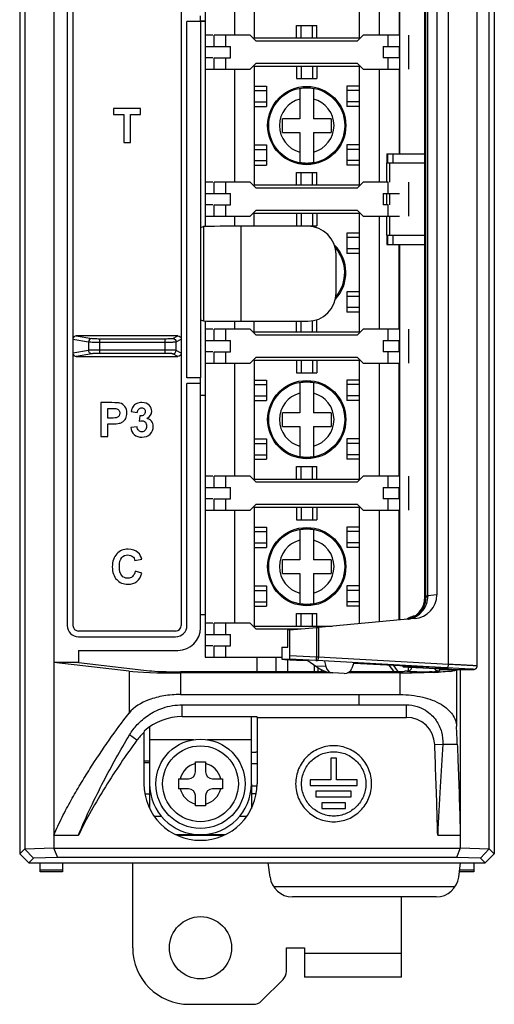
# Model space of a CAD drawing. Header units: millimetres. Extents: x 1898 to 2650, y -151 to 500.
# Tile 7 of 29: x 2035 to 2077, y -26 to 61. Entities that reach past the tile are written whole.
import ezdxf

# ---------------------------------------------------------------- set-up
doc = ezdxf.new("R2010")
doc.units = ezdxf.units.MM
doc.header["$LTSCALE"] = 23.1
doc.layers.get('0').update_dxf_attribs({"linetype": 'CONTINUOUS'})

msp = doc.modelspace()

# ---------------------------------------------------------------- linework, layer by layer
for p, q in [((2035.105, 155.49), (2035.105, -12.91)), ((2077.105, 155.49), (2077.105, -12.91)), ((2035.55, 128.743), (2035.55, -12.465)), ((2038.115, 128.677), (2038.115, -12.414)), ((2076.659, -12.465), (2076.659, 128.743)), ((2051.505, 111.49), (2051.505, 42.57)), ((2073.052, 3.85), (2073.052, 112.13)), ((2075.584, 3.707), (2075.584, 112.273)), ((2039.315, 108.69), (2039.315, 7.29)), ((2039.815, 108.69), (2039.815, 7.29)), ((2049.405, 108.69), (2049.405, 7.29)), ((2068.729, 48.99), (2068.729, 108.193)), ((2070.968, 9.825), (2070.968, 106.155)), ((2071.058, 9.918), (2071.058, 106.063)), ((2071.217, 9.918), (2071.217, 106.063)), ((2072.029, 105.995), (2072.029, 9.985)), ((2055.855, 69.74), (2055.855, 59.24)), ((2065.155, 69.74), (2065.155, 59.24)), ((2054.105, 69.49), (2054.105, 59.49)), ((2066.905, 69.49), (2066.905, 59.49)), ((2068.679, 69.49), (2068.679, 59.49)), ((2051.078, 61.19), (2051.078, 60.69)), ((2049.905, 29.19), (2049.905, 60.69)), ((2051.105, 60.69), (2049.905, 60.69)), ((2051.505, 60.717), (2051.105, 60.717)), ((2051.105, 60.69), (2051.105, 29.19)), ((2051.505, 60.69), (2051.105, 60.69)), ((2059.605, 59.24), (2059.605, 60.34)), ((2059.605, 60.34), (2061.405, 60.34)), ((2060.005, 59.24), (2060.005, 60.34)), ((2061.005, 59.24), (2061.005, 60.34)), ((2061.405, 59.24), (2061.405, 60.34)), ((2052.195, 59.49), (2051.505, 59.49)), ((2052.305, 58.49), (2052.305, 59.49)), ((2055.505, 59.49), (2052.305, 59.49)), ((2053.305, 59.49), (2053.305, 58.49)), ((2055.505, 59.49), (2056.005, 58.99)), ((2055.855, 59.24), (2065.155, 59.24)), ((2065.005, 58.99), (2065.505, 59.49)), ((2068.705, 59.49), (2065.505, 59.49)), ((2067.705, 58.49), (2067.705, 59.49)), ((2068.705, 59.49), (2068.705, 58.49)), ((2069.505, 59.49), (2069.505, 56.49)), ((2069.505, 59.49), (2069.505, 56.49)), ((2051.505, 58.49), (2053.755, 58.49)), ((2053.755, 57.49), (2053.755, 58.49)), ((2056.005, 58.99), (2065.005, 58.99)), ((2067.255, 58.49), (2067.255, 57.49)), ((2067.255, 58.49), (2068.705, 58.49)), ((2068.679, 58.49), (2068.679, 57.49)), ((2052.195, 57.49), (2051.505, 57.49)), ((2052.305, 56.49), (2052.305, 57.49)), ((2052.305, 57.49), (2053.755, 57.49)), ((2053.305, 57.49), (2053.305, 56.49)), ((2068.705, 57.49), (2067.255, 57.49)), ((2067.705, 56.49), (2067.705, 57.49)), ((2068.705, 57.49), (2068.705, 56.49)), ((2056.005, 56.99), (2055.505, 56.49)), ((2055.855, 56.74), (2055.855, 46.24)), ((2055.855, 56.74), (2065.155, 56.74)), ((2065.005, 56.99), (2056.005, 56.99)), ((2059.605, 56.74), (2059.605, 55.64)), ((2060.005, 56.74), (2060.005, 55.64)), ((2061.005, 56.74), (2061.005, 55.64)), ((2061.405, 56.74), (2061.405, 55.64)), ((2065.505, 56.49), (2065.005, 56.99)), ((2065.155, 56.74), (2065.155, 46.24)), ((2051.505, 56.49), (2055.505, 56.49)), ((2054.105, 56.49), (2054.105, 46.49)), ((2065.505, 56.49), (2068.705, 56.49)), ((2066.905, 56.49), (2066.905, 46.49)), ((2068.679, 56.49), (2068.679, 48.99)), ((2055.855, 54.99), (2056.955, 54.99)), ((2056.955, 54.99), (2056.955, 53.19)), ((2059.605, 55.64), (2061.405, 55.64)), ((2064.055, 54.99), (2064.055, 53.19)), ((2065.155, 54.99), (2064.055, 54.99)), ((2055.855, 54.59), (2056.955, 54.59)), ((2059.905, 54.744), (2059.905, 52.09)), ((2061.105, 54.744), (2061.105, 52.09)), ((2065.155, 54.59), (2064.055, 54.59)), ((2055.855, 53.59), (2056.955, 53.59)), ((2055.855, 53.19), (2056.955, 53.19)), ((2065.155, 53.59), (2064.055, 53.59)), ((2065.155, 53.19), (2064.055, 53.19)), ((2043.418, 52.99), (2043.418, 52.483)), ((2045.802, 52.99), (2043.418, 52.99)), ((2043.418, 52.483), (2044.308, 52.483)), ((2044.308, 52.483), (2044.308, 49.99)), ((2044.914, 49.99), (2044.914, 52.483)), ((2044.914, 52.483), (2045.802, 52.483)), ((2045.802, 52.483), (2045.802, 52.99)), ((2058.355, 50.89), (2058.355, 52.09)), ((2059.905, 52.09), (2058.355, 52.09)), ((2062.655, 52.09), (2061.105, 52.09)), ((2062.655, 52.09), (2062.655, 50.89)), ((2058.355, 50.89), (2059.905, 50.89)), ((2059.905, 50.89), (2059.905, 48.237)), ((2061.105, 50.89), (2061.105, 48.237)), ((2061.105, 50.89), (2062.655, 50.89)), ((2044.308, 49.99), (2044.914, 49.99)), ((2055.855, 49.79), (2056.955, 49.79)), ((2056.955, 49.79), (2056.955, 47.99)), ((2064.055, 49.79), (2064.055, 47.99)), ((2065.155, 49.79), (2064.055, 49.79)), ((2055.855, 49.39), (2056.955, 49.39)), ((2065.155, 49.39), (2064.055, 49.39)), ((2067.591, 48.99), (2067.591, 48.19)), ((2067.591, 48.99), (2070.968, 48.99)), ((2067.668, 48.19), (2067.668, 48.99)), ((2068.166, 48.19), (2068.166, 48.99)), ((2055.855, 48.39), (2056.955, 48.39)), ((2055.855, 47.99), (2056.955, 47.99)), ((2065.155, 48.39), (2064.055, 48.39)), ((2065.155, 47.99), (2064.055, 47.99)), ((2067.599, 46.49), (2067.599, 48.19)), ((2067.599, 48.19), (2070.968, 48.19)), ((2067.869, 46.49), (2067.869, 48.19)), ((2070.945, 48.19), (2070.945, 41.79)), ((2059.605, 46.24), (2059.605, 47.34)), ((2059.605, 47.34), (2061.405, 47.34)), ((2060.005, 46.24), (2060.005, 47.34)), ((2061.005, 46.24), (2061.005, 47.34)), ((2061.405, 46.24), (2061.405, 47.34)), ((2052.195, 46.49), (2051.505, 46.49)), ((2052.305, 45.49), (2052.305, 46.49)), ((2055.505, 46.49), (2052.305, 46.49)), ((2053.305, 46.49), (2053.305, 45.49)), ((2055.505, 46.49), (2056.005, 45.99)), ((2055.855, 46.24), (2065.155, 46.24)), ((2065.005, 45.99), (2065.505, 46.49)), ((2067.705, 46.49), (2065.505, 46.49)), ((2067.705, 45.49), (2067.705, 46.49)), ((2069.505, 46.49), (2069.505, 43.49)), ((2069.505, 46.49), (2069.505, 43.49)), ((2051.505, 45.49), (2053.755, 45.49)), ((2053.755, 44.49), (2053.755, 45.49)), ((2056.005, 45.99), (2065.005, 45.99)), ((2067.255, 45.49), (2067.255, 44.49)), ((2067.255, 45.49), (2068.705, 45.49)), ((2067.599, 44.49), (2067.599, 45.49)), ((2067.869, 44.49), (2067.869, 45.49)), ((2052.195, 44.49), (2051.505, 44.49)), ((2052.305, 43.49), (2052.305, 44.49)), ((2052.305, 44.49), (2053.755, 44.49)), ((2053.305, 44.49), (2053.305, 43.49)), ((2067.705, 44.49), (2067.255, 44.49)), ((2067.705, 43.49), (2067.705, 44.49)), ((2056.005, 43.99), (2055.505, 43.49)), ((2055.855, 42.59), (2055.855, 43.74)), ((2055.855, 43.74), (2065.155, 43.74)), ((2065.005, 43.99), (2056.005, 43.99)), ((2059.605, 43.74), (2059.605, 42.64)), ((2060.005, 43.74), (2060.005, 42.64)), ((2061.005, 43.74), (2061.005, 42.64)), ((2061.405, 43.74), (2061.405, 42.64)), ((2065.505, 43.49), (2065.005, 43.99)), ((2065.155, 43.74), (2065.155, 33.24)), ((2051.505, 43.49), (2055.505, 43.49)), ((2054.105, 43.49), (2054.105, 42.59)), ((2065.505, 43.49), (2068.705, 43.49)), ((2066.905, 43.49), (2066.905, 33.49)), ((2067.599, 41.79), (2067.599, 43.49)), ((2067.869, 41.79), (2067.869, 43.49)), ((2051.105, 42.477), (2051.361, 42.562)), ((2051.361, 42.562), (2051.361, 34.218)), ((2054.66, 42.59), (2054.66, 34.19)), ((2060.605, 42.59), (2054.66, 42.59)), ((2059.605, 42.64), (2061.405, 42.64)), ((2064.055, 41.99), (2064.055, 40.19)), ((2065.155, 41.99), (2064.055, 41.99)), ((2065.155, 41.59), (2064.055, 41.59)), ((2067.591, 41.79), (2067.591, 40.99)), ((2067.591, 40.99), (2070.968, 40.99)), ((2067.599, 41.79), (2070.968, 41.79)), ((2067.668, 40.99), (2067.668, 41.79)), ((2068.166, 40.99), (2068.166, 41.79)), ((2068.644, 40.99), (2068.644, 33.49)), ((2068.645, 40.99), (2068.645, 33.49)), ((2068.729, 7.788), (2068.729, 40.99)), ((2063.105, 36.69), (2063.105, 40.09)), ((2065.155, 40.59), (2064.055, 40.59)), ((2065.155, 40.19), (2064.055, 40.19)), ((2064.055, 36.79), (2064.055, 34.99)), ((2065.155, 36.79), (2064.055, 36.79)), ((2065.155, 36.39), (2064.055, 36.39)), ((2065.155, 35.39), (2064.055, 35.39)), ((2065.155, 34.99), (2064.055, 34.99)), ((2051.105, 34.304), (2051.361, 34.218)), ((2051.505, 34.211), (2051.505, 4.49)), ((2054.105, 34.191), (2054.105, 33.49)), ((2054.66, 34.19), (2060.605, 34.19)), ((2055.855, 33.24), (2055.855, 34.19)), ((2059.605, 33.24), (2059.605, 34.19)), ((2060.005, 33.24), (2060.005, 34.19)), ((2061.005, 33.24), (2061.005, 34.224)), ((2061.405, 33.24), (2061.405, 34.322)), ((2052.195, 33.49), (2051.505, 33.49)), ((2052.305, 32.49), (2052.305, 33.49)), ((2055.505, 33.49), (2052.305, 33.49)), ((2053.305, 33.49), (2053.305, 32.49)), ((2055.505, 33.49), (2056.005, 32.99)), ((2055.855, 33.24), (2065.155, 33.24)), ((2065.005, 32.99), (2065.505, 33.49)), ((2068.705, 33.49), (2065.505, 33.49)), ((2067.705, 32.49), (2067.705, 33.49)), ((2068.705, 33.49), (2068.705, 32.49)), ((2069.505, 33.49), (2069.505, 30.49)), ((2069.505, 33.49), (2069.505, 30.49)), ((2039.815, 32.603), (2041.187, 32.364)), ((2049.105, 32.902), (2040.117, 32.902)), ((2040.117, 32.902), (2041.484, 32.663)), ((2041.187, 32.364), (2041.187, 31.617)), ((2042.176, 32.648), (2042.176, 31.333)), ((2042.176, 32.648), (2047.953, 32.648)), ((2042.176, 32.348), (2047.953, 32.348)), ((2047.953, 32.648), (2047.953, 31.333)), ((2048.652, 32.665), (2049.105, 32.902)), ((2048.952, 32.365), (2049.405, 32.602)), ((2048.952, 31.615), (2048.952, 32.365)), ((2051.505, 32.49), (2053.755, 32.49)), ((2053.755, 31.49), (2053.755, 32.49)), ((2056.005, 32.99), (2065.005, 32.99)), ((2067.255, 32.49), (2067.255, 31.49)), ((2067.255, 32.49), (2068.705, 32.49)), ((2068.644, 32.49), (2068.644, 31.49)), ((2068.645, 32.49), (2068.645, 31.49)), ((2041.187, 31.617), (2039.815, 31.377)), ((2047.953, 31.632), (2042.176, 31.632)), ((2049.405, 31.378), (2048.952, 31.615)), ((2052.195, 31.49), (2051.505, 31.49)), ((2052.305, 30.49), (2052.305, 31.49)), ((2052.305, 31.49), (2053.755, 31.49)), ((2053.305, 31.49), (2053.305, 30.49)), ((2068.705, 31.49), (2067.255, 31.49)), ((2067.705, 30.49), (2067.705, 31.49)), ((2068.705, 31.49), (2068.705, 30.49)), ((2041.484, 31.317), (2040.117, 31.078)), ((2040.117, 31.078), (2049.105, 31.078)), ((2047.953, 31.333), (2042.176, 31.333)), ((2049.105, 31.078), (2048.652, 31.315)), ((2051.505, 30.49), (2055.505, 30.49)), ((2054.105, 30.49), (2054.105, 20.49)), ((2056.005, 30.99), (2055.505, 30.49)), ((2055.855, 30.74), (2055.855, 20.24)), ((2055.855, 30.74), (2065.155, 30.74)), ((2065.005, 30.99), (2056.005, 30.99)), ((2059.605, 30.74), (2059.605, 29.64)), ((2060.005, 30.74), (2060.005, 29.64)), ((2061.005, 30.74), (2061.005, 29.64)), ((2061.405, 30.74), (2061.405, 29.64)), ((2065.505, 30.49), (2065.005, 30.99)), ((2065.155, 30.74), (2065.155, 20.24)), ((2065.505, 30.49), (2068.705, 30.49)), ((2066.905, 30.49), (2066.905, 20.49)), ((2068.644, 30.49), (2068.644, 20.49)), ((2068.645, 30.49), (2068.645, 20.49)), ((2059.605, 29.64), (2061.405, 29.64)), ((2051.105, 29.19), (2049.905, 29.19)), ((2051.078, 29.19), (2051.078, 28.69)), ((2055.855, 28.99), (2056.955, 28.99)), ((2056.955, 28.99), (2056.955, 27.19)), ((2059.905, 28.744), (2059.905, 26.09)), ((2061.105, 28.744), (2061.105, 26.09)), ((2064.055, 28.99), (2064.055, 27.19)), ((2065.155, 28.99), (2064.055, 28.99)), ((2049.905, 7.29), (2049.905, 28.69)), ((2051.105, 28.69), (2049.905, 28.69)), ((2051.105, 7.09), (2051.105, 28.69)), ((2055.855, 28.59), (2056.955, 28.59)), ((2065.155, 28.59), (2064.055, 28.59)), ((2042.289, 26.99), (2042.289, 23.99)), ((2043.261, 26.99), (2042.289, 26.99)), ((2051.505, 27.625), (2051.105, 27.625)), ((2055.855, 27.59), (2056.955, 27.59)), ((2055.855, 27.19), (2056.955, 27.19)), ((2065.155, 27.59), (2064.055, 27.59)), ((2065.155, 27.19), (2064.055, 27.19)), ((2042.895, 25.631), (2042.895, 26.483)), ((2042.895, 26.483), (2043.188, 26.483)), ((2044.98, 26.219), (2045.51, 26.129)), ((2043.226, 25.631), (2042.895, 25.631)), ((2045.739, 25.811), (2045.676, 25.343)), ((2058.355, 24.89), (2058.355, 26.09)), ((2059.905, 26.09), (2058.355, 26.09)), ((2062.655, 26.09), (2061.105, 26.09)), ((2062.655, 26.09), (2062.655, 24.89)), ((2042.895, 23.99), (2042.895, 25.122)), ((2042.895, 25.122), (2043.29, 25.122)), ((2045.494, 24.854), (2044.937, 24.786)), ((2058.355, 24.89), (2059.905, 24.89)), ((2059.905, 24.89), (2059.905, 22.237)), ((2061.105, 24.89), (2061.105, 22.237)), ((2061.105, 24.89), (2062.655, 24.89)), ((2042.289, 23.99), (2042.895, 23.99)), ((2055.855, 23.79), (2056.955, 23.79)), ((2056.955, 23.79), (2056.955, 21.99)), ((2064.055, 23.79), (2064.055, 21.99)), ((2065.155, 23.79), (2064.055, 23.79)), ((2055.855, 23.39), (2056.955, 23.39)), ((2065.155, 23.39), (2064.055, 23.39)), ((2055.855, 22.39), (2056.955, 22.39)), ((2055.855, 21.99), (2056.955, 21.99)), ((2065.155, 22.39), (2064.055, 22.39)), ((2065.155, 21.99), (2064.055, 21.99)), ((2059.605, 20.24), (2059.605, 21.34)), ((2059.605, 21.34), (2061.405, 21.34)), ((2060.005, 20.24), (2060.005, 21.34)), ((2061.005, 20.24), (2061.005, 21.34)), ((2061.405, 20.24), (2061.405, 21.34)), ((2052.195, 20.49), (2051.505, 20.49)), ((2052.305, 19.49), (2052.305, 20.49)), ((2055.505, 20.49), (2052.305, 20.49)), ((2053.305, 20.49), (2053.305, 19.49)), ((2055.505, 20.49), (2056.005, 19.99)), ((2055.855, 20.24), (2065.155, 20.24)), ((2065.005, 19.99), (2065.505, 20.49)), ((2068.705, 20.49), (2065.505, 20.49)), ((2067.705, 19.49), (2067.705, 20.49)), ((2068.705, 20.49), (2068.705, 19.49)), ((2069.505, 20.49), (2069.505, 17.49)), ((2069.505, 20.49), (2069.505, 17.49)), ((2051.505, 19.49), (2053.755, 19.49)), ((2053.755, 18.49), (2053.755, 19.49)), ((2056.005, 19.99), (2065.005, 19.99)), ((2067.255, 19.49), (2067.255, 18.49)), ((2067.255, 19.49), (2068.705, 19.49)), ((2068.644, 19.49), (2068.644, 18.49)), ((2068.645, 19.49), (2068.645, 18.49)), ((2052.195, 18.49), (2051.505, 18.49)), ((2052.305, 17.49), (2052.305, 18.49)), ((2052.305, 18.49), (2053.755, 18.49)), ((2053.305, 18.49), (2053.305, 17.49)), ((2068.705, 18.49), (2067.255, 18.49)), ((2067.705, 17.49), (2067.705, 18.49)), ((2068.705, 18.49), (2068.705, 17.49)), ((2051.505, 17.49), (2055.505, 17.49)), ((2054.105, 17.49), (2054.105, 7.49)), ((2056.005, 17.99), (2055.505, 17.49)), ((2055.855, 17.74), (2055.855, 7.24)), ((2055.855, 17.74), (2065.155, 17.74)), ((2065.005, 17.99), (2056.005, 17.99)), ((2059.605, 17.74), (2059.605, 16.64)), ((2060.005, 17.74), (2060.005, 16.64)), ((2061.005, 17.74), (2061.005, 16.64)), ((2061.405, 17.74), (2061.405, 16.64)), ((2065.505, 17.49), (2065.005, 17.99)), ((2065.155, 17.74), (2065.155, 7.461)), ((2065.505, 17.49), (2068.705, 17.49)), ((2066.905, 17.49), (2066.905, 7.621)), ((2068.644, 17.49), (2068.644, 7.78)), ((2068.645, 17.49), (2068.645, 7.78)), ((2059.605, 16.64), (2061.405, 16.64)), ((2055.855, 15.99), (2056.955, 15.99)), ((2056.955, 15.99), (2056.955, 14.19)), ((2059.905, 15.744), (2059.905, 13.09)), ((2061.105, 15.744), (2061.105, 13.09)), ((2064.055, 15.99), (2064.055, 14.19)), ((2065.155, 15.99), (2064.055, 15.99)), ((2055.855, 15.59), (2056.955, 15.59)), ((2065.155, 15.59), (2064.055, 15.59)), ((2055.855, 14.59), (2056.955, 14.59)), ((2055.855, 14.19), (2056.955, 14.19)), ((2065.155, 14.59), (2064.055, 14.59)), ((2065.155, 14.19), (2064.055, 14.19)), ((2045.309, 13.02), (2045.908, 13.163)), ((2058.355, 11.89), (2058.355, 13.09)), ((2059.905, 13.09), (2058.355, 13.09)), ((2062.655, 13.09), (2061.105, 13.09)), ((2062.655, 13.09), (2062.655, 11.89)), ((2045.916, 11.907), (2045.329, 12.093)), ((2058.355, 11.89), (2059.905, 11.89)), ((2059.905, 11.89), (2059.905, 9.237)), ((2061.105, 11.89), (2061.105, 9.237)), ((2061.105, 11.89), (2062.655, 11.89)), ((2055.855, 10.79), (2056.955, 10.79)), ((2056.955, 10.79), (2056.955, 8.99)), ((2064.055, 10.79), (2064.055, 8.99)), ((2065.155, 10.79), (2064.055, 10.79)), ((2055.855, 10.39), (2056.955, 10.39)), ((2065.155, 10.39), (2064.055, 10.39)), ((2071.058, 9.825), (2070.968, 9.825)), ((2071.058, 9.918), (2071.217, 9.918)), ((2072.029, 9.985), (2071.217, 9.918)), ((2055.855, 9.39), (2056.955, 9.39)), ((2055.855, 8.99), (2056.955, 8.99)), ((2065.155, 9.39), (2064.055, 9.39)), ((2065.155, 8.99), (2064.055, 8.99)), ((2051.505, 8.225), (2051.105, 8.225)), ((2059.605, 7.24), (2059.605, 8.34)), ((2059.605, 8.34), (2061.405, 8.34)), ((2060.005, 7.24), (2060.005, 8.34)), ((2061.005, 7.24), (2061.005, 8.34)), ((2061.405, 7.24), (2061.405, 8.34)), ((2070.059, 7.892), (2061.555, 7.114)), ((2070.034, 8.109), (2069.991, 8.109)), ((2052.195, 7.49), (2051.505, 7.49)), ((2052.305, 6.49), (2052.305, 7.49)), ((2055.505, 7.49), (2052.305, 7.49)), ((2053.305, 7.49), (2053.305, 6.49)), ((2055.505, 7.49), (2056.005, 6.99)), ((2055.855, 7.24), (2062.743, 7.24)), ((2056.005, 6.99), (2059.981, 6.99)), ((2059.022, 6.89), (2061.378, 7.098)), ((2061.378, 7.098), (2061.378, 4.484)), ((2061.555, 7.114), (2061.555, 4.48)), ((2048.905, 6.79), (2040.315, 6.79)), ((2040.315, 6.29), (2048.905, 6.29)), ((2051.505, 6.49), (2053.755, 6.49)), ((2053.755, 5.49), (2053.755, 6.49)), ((2058.847, 5.363), (2058.847, 6.89)), ((2059.022, 6.89), (2058.847, 6.89)), ((2059.022, 4.609), (2059.022, 6.89)), ((2052.195, 5.49), (2051.505, 5.49)), ((2052.305, 4.49), (2052.305, 5.49)), ((2052.305, 5.49), (2053.755, 5.49)), ((2053.305, 5.49), (2053.305, 4.49)), ((2058.303, 5.363), (2058.303, 4.307)), ((2058.303, 5.363), (2058.31, 5.363)), ((2058.31, 5.363), (2058.31, 4.307)), ((2058.31, 5.363), (2058.847, 5.363)), ((2040.314, 5.09), (2040.314, 4.007)), ((2040.314, 5.09), (2049.105, 5.09)), ((2051.505, 4.49), (2058.303, 4.49)), ((2056.105, 3.195), (2056.105, 4.49)), ((2057.805, 3.195), (2057.805, 4.49)), ((2061.378, 4.484), (2059.022, 4.609)), ((2061.555, 4.48), (2061.378, 4.484)), ((2073.052, 3.85), (2061.555, 4.48)), ((2040.314, 4.007), (2038.115, 4.007)), ((2044.78, 3.243), (2038.115, 4.007)), ((2040.314, 4.007), (2046.599, 3.287)), ((2058.31, 4.307), (2058.303, 4.307)), ((2058.31, 4.307), (2058.996, 4.307)), ((2058.805, 4.275), (2058.805, 3.195)), ((2061.32, 4.184), (2058.996, 4.307)), ((2059.955, 4.212), (2060.595, 4.178)), ((2060.596, 4.198), (2061.31, 3.691)), ((2061.205, 3.195), (2061.205, 3.766)), ((2062.2, 3.652), (2061.31, 3.691)), ((2061.391, 4.181), (2061.32, 4.184)), ((2061.39, 4.163), (2061.32, 4.166)), ((2072.888, 3.551), (2061.391, 4.181)), ((2061.505, 3.195), (2061.505, 3.56)), ((2062.077, 4.133), (2062.2, 3.652)), ((2064.686, 3.99), (2064.51, 3.525)), ((2064.685, 3.961), (2071.668, 3.591)), ((2068.946, 3.735), (2069.042, 3.634)), ((2069.042, 3.634), (2069.054, 3.635)), ((2069.453, 3.608), (2069.042, 3.634)), ((2069.054, 3.635), (2069.516, 3.615)), ((2069.505, 3.255), (2069.505, 3.612)), ((2069.516, 3.615), (2069.803, 3.601)), ((2069.803, 3.601), (2070.026, 3.59)), ((2070.026, 3.59), (2070.173, 3.583)), ((2070.173, 3.583), (2070.476, 3.567)), ((2070.476, 3.567), (2070.791, 3.551)), ((2070.796, 3.637), (2070.791, 3.551)), ((2070.791, 3.551), (2071.861, 3.495)), ((2071.868, 3.573), (2071.861, 3.495)), ((2072.888, 3.495), (2071.861, 3.495)), ((2075.03, 3.427), (2072.888, 3.551)), ((2073.321, 3.495), (2073.314, 3.495)), ((2044.78, 3.243), (2044.78, -0.473)), ((2062.21, 3.195), (2049.327, 3.195)), ((2049.327, 3.09), (2049.327, 1.179)), ((2062.778, 3.09), (2049.327, 3.09)), ((2061.805, 3.195), (2061.805, 3.383)), ((2063.827, 3.035), (2062.823, 3.09)), ((2068.767, 3.09), (2064.115, 3.09)), ((2069.046, 3.195), (2064.28, 3.195)), ((2068.765, 1.179), (2068.765, 3.09)), ((2069.168, 3.231), (2069.046, 3.195)), ((2069.402, 3.24), (2069.41, 3.242)), ((2071.806, 3.144), (2071.71, 3.141)), ((2072.021, 3.473), (2072.284, 3.46)), ((2072.269, 3.358), (2072.211, 3.242)), ((2073.769, 3.358), (2072.269, 3.358)), ((2072.284, 3.46), (2072.56, 3.447)), ((2072.56, 3.447), (2072.707, 3.441)), ((2073.058, 3.425), (2073.557, 3.407)), ((2073.557, 3.407), (2075.251, 3.407)), ((2073.763, 3.345), (2073.769, 3.358)), ((2073.763, 3.345), (2073.763, -1.646)), ((2073.778, 3.406), (2073.769, 3.358)), ((2074.094, 3.407), (2074.094, -12.414)), ((2075.251, 3.407), (2075.266, 3.406)), ((2075.266, 3.406), (2075.273, 3.406)), ((2049.327, 1.179), (2065.105, 1.179)), ((2065.105, 1.179), (2065.105, 0.272)), ((2065.105, 1.179), (2068.765, 1.179)), ((2049.495, -0.768), (2049.495, 0.272)), ((2049.495, 0.272), (2069.329, 0.272)), ((2069.329, -0.838), (2069.329, 0.272)), ((2049.495, -0.768), (2056.096, -0.768)), ((2055.605, -6.71), (2055.605, -0.768)), ((2056.105, -0.838), (2056.096, -0.768)), ((2056.105, -0.838), (2056.105, -6.71)), ((2056.105, -0.838), (2069.329, -0.838)), ((2046.605, -1.678), (2046.605, -6.71)), ((2045.475, -2.865), (2044.832, -2.389)), ((2046.113, -2.061), (2046.105, -2.163)), ((2046.105, -2.163), (2046.105, -6.71)), ((2050.482, -2.81), (2046.605, -2.81)), ((2055.605, -2.81), (2051.727, -2.81)), ((2071.827, -3.238), (2072.538, -3.21)), ((2072.538, -3.21), (2073.827, -3.21)), ((2055.605, -3.91), (2056.005, -3.91)), ((2046.605, -4.71), (2046.105, -4.71)), ((2046.605, -4.85), (2046.105, -4.85)), ((2050.655, -5.66), (2050.655, -4.76)), ((2050.655, -4.76), (2051.555, -4.76)), ((2051.555, -4.76), (2051.555, -5.66)), ((2055.605, -4.91), (2056.105, -4.91)), ((2062.632, -4.431), (2062.632, -6.36)), ((2063.137, -4.431), (2062.632, -4.431)), ((2063.137, -6.36), (2063.137, -4.431)), ((2046.605, -6.71), (2046.605, -8.883)), ((2049.155, -6.26), (2049.155, -7.16)), ((2049.155, -6.26), (2050.055, -6.26)), ((2052.155, -6.26), (2053.055, -6.26)), ((2053.055, -6.26), (2053.055, -7.16)), ((2055.605, -6.71), (2055.605, -8.883)), ((2056.095, -6.915), (2055.605, -6.915)), ((2060.81, -6.36), (2060.81, -6.866)), ((2062.632, -6.36), (2060.81, -6.36)), ((2060.81, -6.866), (2064.959, -6.866)), ((2064.959, -6.36), (2063.137, -6.36)), ((2064.959, -6.866), (2064.959, -6.36)), ((2046.188, -7.61), (2046.605, -7.61)), ((2046.605, -7.41), (2046.66, -7.41)), ((2050.055, -7.16), (2049.155, -7.16)), ((2050.655, -8.66), (2050.655, -7.76)), ((2051.555, -7.76), (2051.555, -8.66)), ((2053.055, -7.16), (2052.155, -7.16)), ((2055.549, -7.41), (2055.605, -7.41)), ((2056.021, -7.61), (2055.605, -7.61)), ((2061.321, -7.371), (2061.321, -7.876)), ((2064.447, -7.371), (2061.321, -7.371)), ((2064.447, -7.876), (2064.447, -7.371)), ((2051.555, -8.66), (2050.655, -8.66)), ((2061.321, -7.876), (2064.447, -7.876)), ((2061.828, -8.382), (2061.828, -8.887)), ((2063.94, -8.382), (2061.828, -8.382)), ((2063.94, -8.887), (2063.94, -8.382)), ((2061.828, -8.887), (2063.94, -8.887)), ((2047.665, -9.61), (2047.034, -9.61)), ((2055.175, -9.61), (2054.544, -9.61)), ((2038.115, -11.249), (2040.313, -11.249)), ((2053.277, -11.21), (2048.932, -11.21)), ((2053.111, -11.285), (2049.131, -11.299)), ((2072.093, -11.249), (2074.094, -11.249)), ((2035.55, -12.465), (2035.105, -12.91)), ((2035.904, -13.71), (2035.105, -12.91)), ((2038.115, -12.414), (2035.55, -12.479)), ((2035.55, -12.479), (2036.341, -13.273)), ((2074.094, -12.42), (2038.115, -12.42)), ((2038.115, -12.42), (2038.44, -13.22)), ((2074.094, -12.414), (2073.769, -13.22)), ((2076.659, -12.479), (2074.094, -12.414)), ((2076.659, -12.465), (2075.868, -13.273)), ((2077.105, -12.91), (2076.305, -13.71)), ((2076.659, -12.465), (2077.105, -12.91)), ((2036.341, -13.273), (2035.904, -13.71)), ((2035.904, -13.71), (2076.305, -13.71)), ((2038.44, -13.22), (2036.341, -13.273)), ((2036.905, -14.51), (2036.905, -13.71)), ((2073.769, -13.22), (2038.44, -13.22)), ((2038.905, -13.71), (2038.905, -14.51)), ((2045.105, -21.21), (2045.105, -13.71)), ((2057.257, -14.954), (2057.105, -13.71)), ((2075.868, -13.273), (2073.769, -13.22)), ((2073.952, -14.954), (2074.105, -13.71)), ((2075.305, -13.71), (2075.305, -14.51)), ((2075.868, -13.273), (2076.305, -13.71)), ((2038.905, -14.363), (2036.905, -14.363)), ((2038.905, -14.51), (2036.905, -14.51)), ((2075.305, -14.51), (2074.006, -14.51)), ((2075.305, -14.363), (2074.024, -14.363)), ((2073.622, -15.832), (2057.587, -15.832)), ((2071.967, -16.71), (2059.242, -16.71)), ((2068.905, -23.81), (2068.905, -16.71)), ((2058.705, -23.296), (2058.705, -21.21)), ((2058.705, -21.21), (2060.305, -21.21)), ((2060.305, -21.21), (2060.305, -23.81)), ((2068.905, -21.71), (2060.305, -21.71)), ((2056.497, -25.917), (2058.412, -24.003)), ((2068.905, -23.81), (2060.305, -23.81)), ((2050.105, -26.21), (2055.79, -26.21))]:
    msp.add_line(p, q)
for points in [[(2075.273, 3.406), (2075.277, 3.406), (2075.281, 3.406), (2075.286, 3.407), (2075.292, 3.407), (2075.297, 3.407), (2075.305, 3.408), (2075.315, 3.409), (2075.326, 3.41), (2075.341, 3.413), (2075.36, 3.417), (2075.382, 3.423), (2075.405, 3.432), (2075.428, 3.444), (2075.452, 3.458), (2075.475, 3.476), (2075.497, 3.496)], [(2075.497, 3.496), (2075.518, 3.52), (2075.537, 3.546), (2075.554, 3.575), (2075.567, 3.607), (2075.577, 3.642), (2075.583, 3.678), (2075.584, 3.707)]]:
    msp.add_lwpolyline(points)
for centre, radius in [((2060.505, 51.49), 3.46), ((2060.505, 51.49), 3.361), ((2060.505, 25.49), 3.46), ((2060.505, 25.49), 3.361), ((2060.505, 12.49), 3.46), ((2060.505, 12.49), 3.361), ((2051.105, -6.71), 3.95), ((2051.105, -6.71), 3.35), ((2051.105, -21.21), 2.75)]:
    msp.add_circle(centre, radius)
for centre, radius, start, end in [((2060.505, 51.49), 3.309, 79.55155, 100.44845), ((2060.505, 51.49), 2.415, 104.38683, 255.61732), ((2060.505, 51.49), 2.415, 284.38683, 75.61317), ((2060.505, 51.49), 3.309, 259.55155, 280.44845), ((2060.605, 40.09), 2.5, 0, 90), ((2060.505, 38.49), 3.46, 317.20841, 44.75205), ((2060.505, 38.49), 3.361, 320.76923, 41.33964), ((2060.605, 36.69), 2.5, 270, 0), ((2060.505, 25.49), 3.309, 79.55155, 100.44845), ((2060.505, 25.49), 2.415, 104.38683, 255.61732), ((2060.505, 25.49), 2.415, 284.38683, 75.61317), ((2060.505, 25.49), 3.309, 259.55155, 280.44845), ((2060.505, 12.49), 3.309, 79.55155, 100.44845), ((2060.505, 12.49), 2.415, 104.38683, 255.61732), ((2060.505, 12.49), 2.415, 284.38683, 75.61317), ((2068.932, 9.816), 2.126, 352.7849, 0.25906), ((2093.3, 9.918), 22.242, 179.99984, 180.23803), ((2071.332, 5.891), 3.947, 91.66864, 92.08196), ((2069.246, 9.842), 1.971, 351.77678, 359.8527), ((2081.867, 9.814), 10.651, 179.44313, 179.87599), ((2060.505, 12.49), 3.309, 259.55155, 280.44845), ((2070.225, 6.621), 1.504, 121.23096, 124.9301), ((2070.236, 6.604), 1.524, 116.77424, 121.23135), ((2070.302, 6.649), 1.481, 120.07641, 123.80755), ((2069.179, 9.624), 1.799, 279.81233, 293.36737), ((2070.248, 6.576), 1.554, 103.76689, 116.70469), ((2070.311, 6.63), 1.502, 106.76343, 120.03121), ((2070.256, 6.547), 1.585, 99.62811, 103.79865), ((2070.307, 6.646), 1.486, 100.87667, 106.76921), ((2069.165, 9.654), 1.832, 293.40392, 302.58303), ((2040.315, 7.29), 1, 180, 270), ((2040.315, 7.29), 0.5, 180, 270), ((2048.905, 7.29), 1, 270, 0), ((2048.905, 7.29), 0.5, 270, 0), ((2049.105, 7.09), 2, 270, 0), ((2059.279, 4.593), 2.101, 355.60735, 357.0308), ((2060.959, 4.505), 0.596, 352.52092, 357.60847), ((2065.105, 1.228), 3.7, 32.12241, 44.0013), ((2065.105, 1.228), 4, 29.45907, 39.56032), ((2068.769, 96.583), 93.493, 269.99902, 270.52198), ((2068.795, 93.576), 90.485, 270.52277, 270.63947), ((2069.404, 3.643), 0.401, 306.34577, 315.93699), ((2071.204, 14.548), 11.372, 272.00959, 272.82788), ((2071.298, 12.607), 9.429, 272.8377, 273.07948), ((2069.962, 49.112), 46.005, 272.29682, 272.45884), ((2070.173, 44.239), 41.127, 272.4563, 272.75678), ((2072.206, 3.643), 0.402, 234.00069, 245.86039), ((2079.667, 155.278), 151.997, 267.37546, 267.50781), ((2072.379, 11.416), 8.226, 275.66792, 276.55007), ((2049.495, -5.838), 5.07, 90, 131.83995), ((2069.329, -3.338), 2.5, 2.27894, 90), ((1452.692, -27.919), 621.627, 2.27805, 2.422348), ((2049.495, -5.838), 5, 132.69741, 143.51167), ((2056.005, -4.91), 1, 84.25904, 90), ((2051.105, -6.71), 1.85, 104.07804, 165.92196), ((2051.105, -6.71), 1.85, 14.07804, 75.92196), ((2050.055, -5.66), 0.6, 270, 0), ((2052.155, -5.66), 0.6, 180, 270), ((2051.105, -6.71), 5, 180, 0), ((2051.105, -6.71), 4.5, 180, 0), ((2051.105, -6.71), 1.85, 194.07804, 255.92196), ((2050.055, -7.76), 0.6, 0, 90), ((2051.105, -6.71), 1.85, 284.07804, 345.92196), ((2052.155, -7.76), 0.6, 90, 180), ((2059.242, -14.71), 2, 187, 270), ((2071.967, -14.71), 2, 270, 353), ((2050.105, -21.21), 5, 180, 270), ((2057.705, -23.296), 1, 315, 0), ((2055.79, -25.21), 1, 270, 315)]:
    msp.add_arc(centre, radius, start, end)
for centre, major_axis, ratio, start_param, end_param in [((2054.66, 42.561), (3.3, 0), 0.008727, 1.570796, 3.115413), ((2054.66, 34.219), (3.3, 0), 0.008727, -3.115413, -1.570796), ((2040.119, 32.602), (0.299, -0.052), 0.988605, 1.745579, 3.312493), ((2040.119, 31.378), (0.299, 0.052), 0.988605, 2.970693, 4.537606), ((2069.055, 9.825), (0, 2), 0.956352, 3.228859, 4.712389), ((2069.961, 9.891), (1.831, 1.015), 0.945947, -2.00676, -0.483087), ((2068.89, 7.873), (3, 0.527), 0.014908, 1.171502, 1.192583), ((2061.308, 7.096), (0.5, 0.044), 0.007568, -1.43183, -1.055411), ((2058.996, 4.608), (0, 0.3), 0.087155, -3.141572, -1.568036), ((2060.303, 4.203), (2, -0.104), 0.004555, 3.141831, 4.538094), ((2061.637, 3.943), (1.16, -0.778), 0.281826, -1.664633, -0.442903), ((2062.868, 3.889), (0.049, 0.799), 0.870057, 1.926039, 3.14777), ((2063.872, 3.834), (0.049, 0.799), 0.870057, -3.135415, -1.913685), ((2071.321, 3.6), (2, -0.104), 0.004555, 0.000238, 1.396501), ((2049.327, 3.352), (5, 0), 0.052408, -2.712815, -1.570796), ((2049.327, 3.352), (3, 0), 0.052408, -2.712815, -1.570796)]:
    msp.add_ellipse(centre, major_axis=major_axis, ratio=ratio, start_param=start_param, end_param=end_param)
for points, knots in [([(2041.484, 32.663), (2041.408, 32.663), (2041.25, 32.598), (2041.188, 32.44), (2041.187, 32.364)], [0, 0, 0, 0, 0.498102, 1, 1, 1, 1]), ([(2041.187, 32.364), (2041.225, 32.359), (2041.337, 32.357), (2041.551, 32.351), (2041.843, 32.349), (2042.06, 32.348), (2042.176, 32.348)], [0, 0, 0, 0, 0.114864, 0.340209, 0.647912, 1, 1, 1, 1]), ([(2041.484, 32.663), (2041.51, 32.659), (2041.589, 32.657), (2041.738, 32.651), (2041.943, 32.649), (2042.095, 32.648), (2042.176, 32.648)], [0, 0, 0, 0, 0.114995, 0.340328, 0.647975, 1, 1, 1, 1]), ([(2047.953, 32.648), (2048.04, 32.648), (2048.201, 32.649), (2048.391, 32.651), (2048.516, 32.655), (2048.582, 32.657), (2048.625, 32.662), (2048.647, 32.662), (2048.652, 32.665)], [0, 0, 0, 0, 0.371546, 0.689787, 0.814305, 0.909541, 0.972129, 1, 1, 1, 1]), ([(2047.953, 32.348), (2048.077, 32.348), (2048.307, 32.349), (2048.578, 32.351), (2048.757, 32.356), (2048.852, 32.357), (2048.913, 32.362), (2048.943, 32.362), (2048.952, 32.365)], [0, 0, 0, 0, 0.371671, 0.690019, 0.814567, 0.909803, 0.972336, 1, 1, 1, 1]), ([(2048.652, 32.665), (2048.729, 32.665), (2048.888, 32.601), (2048.952, 32.442), (2048.952, 32.365)], [0, 0, 0, 0, 0.49984, 1, 1, 1, 1]), ([(2049.105, 32.902), (2049.181, 32.902), (2049.341, 32.838), (2049.405, 32.679), (2049.405, 32.602)], [0, 0, 0, 0, 0.500019, 1, 1, 1, 1]), ([(2042.176, 31.632), (2042.06, 31.632), (2041.843, 31.632), (2041.551, 31.629), (2041.337, 31.624), (2041.225, 31.621), (2041.187, 31.617)], [0, 0, 0, 0, 0.35204, 0.659874, 0.885174, 1, 1, 1, 1]), ([(2041.484, 31.317), (2041.408, 31.317), (2041.25, 31.382), (2041.188, 31.541), (2041.187, 31.617)], [0, 0, 0, 0, 0.498102, 1, 1, 1, 1]), ([(2048.952, 31.615), (2048.943, 31.618), (2048.913, 31.618), (2048.852, 31.623), (2048.757, 31.625), (2048.578, 31.629), (2048.307, 31.632), (2048.077, 31.632), (2047.953, 31.632)], [0, 0, 0, 0, 0.027683, 0.090228, 0.185486, 0.310076, 0.628314, 1, 1, 1, 1]), ([(2048.652, 31.315), (2048.729, 31.315), (2048.888, 31.379), (2048.952, 31.539), (2048.952, 31.615)], [0, 0, 0, 0, 0.49984, 1, 1, 1, 1]), ([(2049.405, 31.378), (2049.405, 31.302), (2049.341, 31.142), (2049.181, 31.078), (2049.105, 31.078)], [0, 0, 0, 0, 0.499981, 1, 1, 1, 1]), ([(2042.176, 31.333), (2042.095, 31.333), (2041.943, 31.332), (2041.738, 31.329), (2041.589, 31.324), (2041.51, 31.322), (2041.484, 31.317)], [0, 0, 0, 0, 0.351977, 0.659755, 0.885042, 1, 1, 1, 1]), ([(2048.652, 31.315), (2048.647, 31.318), (2048.625, 31.319), (2048.582, 31.323), (2048.516, 31.325), (2048.391, 31.329), (2048.201, 31.332), (2048.04, 31.333), (2047.953, 31.333)], [0, 0, 0, 0, 0.027893, 0.090489, 0.185747, 0.310307, 0.628439, 1, 1, 1, 1]), ([(2071.058, 9.825), (2071.07, 9.832), (2071.116, 9.83), (2071.158, 9.835), (2071.188, 9.836)], [0, 0, 0, 0, 0.309848, 1, 1, 1, 1]), ([(2069.497, 7.852), (2069.697, 7.885), (2070.096, 8.012), (2070.62, 8.376), (2071.022, 8.904), (2071.164, 9.336), (2071.196, 9.56)], [0, 0, 0, 0, 0.237226, 0.480775, 0.734661, 1, 1, 1, 1]), ([(2070.151, 8.11), (2070.383, 8.258), (2070.804, 8.683), (2071.003, 9.249), (2071.041, 9.549)], [0, 0, 0, 0, 0.476725, 1, 1, 1, 1]), ([(2061.32, 4.184), (2061.328, 4.184), (2061.341, 4.215), (2061.353, 4.261), (2061.366, 4.341), (2061.372, 4.399), (2061.374, 4.432)], [0, 0, 0, 0, 0.091368, 0.301562, 0.616085, 1, 1, 1, 1]), ([(2061.391, 4.181), (2061.431, 4.179), (2061.493, 4.238), (2061.532, 4.331), (2061.546, 4.394), (2061.55, 4.428)], [0, 0, 0, 0, 0.388216, 0.672626, 1, 1, 1, 1]), ([(2072.888, 3.551), (2072.934, 3.549), (2073.003, 3.626), (2073.039, 3.736), (2073.05, 3.811), (2073.052, 3.85)], [0, 0, 0, 0, 0.385768, 0.675923, 1, 1, 1, 1]), ([(2075.584, 3.707), (2075.584, 3.708), (2075.579, 3.708), (2075.572, 3.71), (2075.558, 3.711), (2075.53, 3.713), (2075.48, 3.717), (2075.405, 3.722), (2075.308, 3.728), (2075.191, 3.735), (2075.055, 3.743), (2074.834, 3.755), (2074.514, 3.773), (2074.079, 3.797), (2073.584, 3.823), (2073.235, 3.841), (2073.052, 3.85)], [0, 0, 0, 0, 0.00112, 0.004362, 0.009741, 0.01725, 0.038635, 0.068428, 0.106496, 0.152679, 0.206766, 0.268528, 0.413946, 0.586375, 0.782878, 1, 1, 1, 1]), ([(2069.41, 3.242), (2069.357, 3.242), (2069.286, 3.242), (2069.206, 3.236), (2069.177, 3.234), (2069.168, 3.231)], [0, 0, 0, 0, 0.652582, 0.878563, 1, 1, 1, 1]), ([(2069.805, 3.191), (2069.752, 3.194), (2069.665, 3.199), (2069.524, 3.216), (2069.48, 3.217), (2069.391, 3.236), (2069.402, 3.24)], [0, 0, 0, 0, 0.389777, 0.683226, 0.910651, 1, 1, 1, 1]), ([(2071.603, 3.183), (2071.294, 3.172), (2070.694, 3.166), (2070.095, 3.176), (2069.805, 3.191)], [0, 0, 0, 0, 0.515723, 1, 1, 1, 1]), ([(2071.71, 3.141), (2071.563, 3.135), (2070.928, 3.113), (2070.293, 3.101), (2069.805, 3.096)], [0, 0, 0, 0, 0.231039, 1, 1, 1, 1]), ([(2072.21, 3.242), (2072.202, 3.233), (2072.16, 3.225), (2072.084, 3.211), (2071.958, 3.202), (2071.861, 3.195), (2071.805, 3.192)], [0, 0, 0, 0, 0.087075, 0.283708, 0.591945, 1, 1, 1, 1]), ([(2073.191, 3.23), (2073.119, 3.223), (2072.773, 3.193), (2072.426, 3.173), (2072.151, 3.159)], [0, 0, 0, 0, 0.207478, 1, 1, 1, 1]), ([(2072.269, 3.358), (2072.274, 3.368), (2072.277, 3.403), (2072.281, 3.436), (2072.283, 3.459)], [0, 0, 0, 0, 0.325207, 1, 1, 1, 1]), ([(2073.763, 3.346), (2073.756, 3.332), (2073.709, 3.312), (2073.624, 3.288), (2073.485, 3.265), (2073.379, 3.251), (2073.317, 3.244)], [0, 0, 0, 0, 0.099682, 0.297132, 0.59775, 1, 1, 1, 1]), ([(2075.251, 3.407), (2075.257, 3.407), (2075.294, 3.41), (2075.12, 3.419), (2075.088, 3.423), (2075.03, 3.427)], [0, 0, 0, 0, 0.067938, 0.323326, 1, 1, 1, 1]), ([(2049.327, 1.179), (2048.834, 1.179), (2047.884, 1.103), (2046.287, 0.701), (2045.215, 0.085), (2044.78, -0.473)], [0, 0, 0, 0, 0.298129, 0.571971, 1, 1, 1, 1]), ([(2068.765, 1.179), (2069.439, 1.179), (2070.694, 1.044), (2072.121, 0.529), (2072.968, -0.073), (2073.408, -0.558), (2073.683, -1.087), (2073.755, -1.463), (2073.763, -1.646)], [0, 0, 0, 0, 0.323556, 0.600836, 0.716862, 0.819347, 0.912042, 1, 1, 1, 1]), ([(2044.832, -2.389), (2045.027, -2.065), (2045.508, -1.424), (2046.487, -0.58), (2047.831, 0.093), (2048.911, 0.272), (2049.495, 0.272)], [0, 0, 0, 0, 0.202779, 0.425987, 0.686858, 1, 1, 1, 1]), ([(2069.329, 0.272), (2069.648, 0.272), (2070.24, 0.181), (2070.991, -0.164), (2071.551, -0.603), (2072.08, -1.224), (2072.488, -2.098), (2072.562, -2.848), (2072.538, -3.21)], [0, 0, 0, 0, 0.180876, 0.333799, 0.464243, 0.581177, 0.794239, 1, 1, 1, 1]), ([(2038.115, -11.249), (2038.352, -10.709), (2038.844, -9.667), (2039.646, -8.173), (2040.47, -6.761), (2041.571, -4.975), (2042.98, -2.863), (2044.176, -1.249), (2044.78, -0.473)], [0, 0, 0, 0, 0.139388, 0.272114, 0.400374, 0.525553, 0.767802, 1, 1, 1, 1]), ([(2040.313, -11.249), (2040.648, -10.41), (2041.363, -8.816), (2042.842, -5.846), (2044.019, -3.736), (2044.832, -2.389)], [0, 0, 0, 0, 0.272344, 0.525896, 1, 1, 1, 1]), ([(2045.475, -2.865), (2044.984, -3.529), (2044.028, -4.879), (2042.682, -6.96), (2041.421, -9.073), (2040.659, -10.519), (2040.313, -11.249)], [0, 0, 0, 0, 0.251403, 0.503169, 0.754145, 1, 1, 1, 1]), ([(2066.243, -6.71), (2066.243, -6.482), (2066.198, -6.035), (2065.937, -5.193), (2065.319, -4.275), (2064.401, -3.657), (2063.559, -3.396), (2062.885, -3.328), (2062.21, -3.396), (2061.368, -3.657), (2060.45, -4.275), (2059.832, -5.193), (2059.571, -6.035), (2059.526, -6.483), (2059.526, -6.71)], [0, 0, 0, 0, 0.064718, 0.127515, 0.249997, 0.372477, 0.435271, 0.499987, 0.564706, 0.627505, 0.749992, 0.872477, 0.935275, 1, 1, 1, 1]), ([(2072.093, -11.249), (2072.076, -10.582), (2072.002, -7.912), (2071.907, -5.241), (2071.827, -3.238)], [0, 0, 0, 0, 0.249713, 1, 1, 1, 1]), ([(2072.538, -3.21), (2072.455, -4.465), (2072.291, -7.144), (2072.153, -9.825), (2072.093, -11.249)], [0, 0, 0, 0, 0.468742, 1, 1, 1, 1]), ([(2073.827, -3.21), (2073.852, -3.822), (2073.954, -6.501), (2074.042, -9.181), (2074.094, -11.249)], [0, 0, 0, 0, 0.228346, 1, 1, 1, 1]), ([(2062.893, -9.563), (2062.7, -9.563), (2062.321, -9.525), (2061.608, -9.304), (2060.83, -8.78), (2060.307, -8.002), (2060.086, -7.289), (2060.028, -6.718), (2060.086, -6.146), (2060.306, -5.433), (2060.83, -4.655), (2061.608, -4.132), (2062.321, -3.911), (2062.7, -3.873), (2062.893, -3.873)], [0, 0, 0, 0, 0.064716, 0.127512, 0.25, 0.372488, 0.435285, 0.500001, 0.564724, 0.627524, 0.750008, 0.872491, 0.935287, 1, 1, 1, 1]), ([(2062.893, -3.873), (2063.085, -3.873), (2063.464, -3.911), (2064.177, -4.132), (2064.955, -4.655), (2065.479, -5.433), (2065.7, -6.146), (2065.757, -6.718), (2065.7, -7.289), (2065.479, -8.002), (2064.955, -8.78), (2064.177, -9.304), (2063.464, -9.525), (2063.085, -9.563), (2062.893, -9.563)], [0, 0, 0, 0, 0.064718, 0.127514, 0.249995, 0.372479, 0.435279, 0.500001, 0.564717, 0.627515, 0.750002, 0.872488, 0.935284, 1, 1, 1, 1]), ([(2059.526, -6.71), (2059.526, -6.937), (2059.571, -7.385), (2059.832, -8.226), (2060.45, -9.144), (2061.368, -9.763), (2062.21, -10.023), (2062.885, -10.091), (2063.559, -10.023), (2064.401, -9.763), (2065.319, -9.144), (2065.937, -8.226), (2066.198, -7.385), (2066.243, -6.937), (2066.243, -6.71)], [0, 0, 0, 0, 0.064712, 0.127511, 0.249999, 0.372488, 0.435288, 0.500007, 0.564722, 0.627517, 0.749999, 0.872484, 0.935281, 1, 1, 1, 1])]:
    msp.add_open_spline(points, degree=3, knots=knots)
for points in [[(2043.981, 26.945), (2043.869, 26.974), (2043.63, 26.99), (2043.261, 26.99)], [(2045.905, 27.002), (2045.739, 27.002), (2045.59, 26.97), (2045.457, 26.908)], [(2046.584, 26.732), (2046.413, 26.912), (2046.188, 27.002), (2045.905, 27.002)], [(2043.188, 26.483), (2043.405, 26.483), (2043.55, 26.475), (2043.623, 26.461)], [(2043.623, 26.461), (2043.722, 26.444), (2043.802, 26.399), (2043.866, 26.328)], [(2043.866, 26.328), (2043.93, 26.258), (2043.963, 26.168), (2043.963, 26.059)], [(2044.413, 26.65), (2044.297, 26.802), (2044.153, 26.9), (2043.981, 26.945)], [(2044.587, 26.067), (2044.587, 26.305), (2044.528, 26.499), (2044.413, 26.65)], [(2045.146, 26.653), (2045.072, 26.544), (2045.017, 26.399), (2044.98, 26.219)], [(2045.457, 26.908), (2045.324, 26.847), (2045.22, 26.761), (2045.146, 26.653)], [(2045.51, 26.129), (2045.525, 26.26), (2045.568, 26.358), (2045.638, 26.427)], [(2045.638, 26.427), (2045.707, 26.495), (2045.791, 26.53), (2045.889, 26.53)], [(2045.889, 26.53), (2045.987, 26.53), (2046.067, 26.499), (2046.127, 26.439)], [(2046.218, 26.198), (2046.218, 26.08), (2046.177, 25.983), (2046.096, 25.912)], [(2046.127, 26.439), (2046.188, 26.378), (2046.218, 26.299), (2046.218, 26.198)], [(2046.364, 25.603), (2046.65, 25.758), (2046.795, 25.969), (2046.795, 26.233)], [(2046.795, 26.233), (2046.795, 26.417), (2046.724, 26.585), (2046.584, 26.732)], [(2043.706, 25.678), (2043.623, 25.646), (2043.464, 25.631), (2043.226, 25.631)], [(2043.894, 25.826), (2043.849, 25.758), (2043.785, 25.709), (2043.706, 25.678)], [(2043.963, 26.059), (2043.963, 25.969), (2043.939, 25.891), (2043.894, 25.826)], [(2043.918, 25.166), (2044.025, 25.187), (2044.129, 25.234), (2044.231, 25.306)], [(2044.231, 25.306), (2044.334, 25.378), (2044.42, 25.476), (2044.487, 25.603)], [(2044.487, 25.603), (2044.553, 25.728), (2044.587, 25.883), (2044.587, 26.067)], [(2045.676, 25.343), (2045.778, 25.372), (2045.866, 25.386), (2045.94, 25.386)], [(2046.096, 25.912), (2046.014, 25.84), (2045.895, 25.807), (2045.739, 25.811)], [(2045.94, 25.386), (2046.05, 25.386), (2046.147, 25.343), (2046.224, 25.259)], [(2046.224, 25.259), (2046.302, 25.173), (2046.341, 25.058), (2046.341, 24.915)], [(2046.774, 25.355), (2046.673, 25.482), (2046.535, 25.566), (2046.364, 25.603)], [(2046.93, 24.891), (2046.93, 25.071), (2046.877, 25.226), (2046.774, 25.355)], [(2043.29, 25.122), (2043.564, 25.122), (2043.773, 25.136), (2043.918, 25.166)], [(2044.937, 24.786), (2044.966, 24.533), (2045.068, 24.328), (2045.248, 24.172)], [(2045.637, 24.528), (2045.559, 24.602), (2045.51, 24.711), (2045.494, 24.854)], [(2045.92, 24.416), (2045.809, 24.416), (2045.715, 24.453), (2045.637, 24.528)], [(2046.218, 24.551), (2046.136, 24.461), (2046.038, 24.416), (2045.92, 24.416)], [(2046.341, 24.915), (2046.341, 24.762), (2046.3, 24.641), (2046.218, 24.551)], [(2046.642, 24.217), (2046.834, 24.402), (2046.93, 24.627), (2046.93, 24.891)], [(2045.248, 24.172), (2045.426, 24.017), (2045.651, 23.939), (2045.924, 23.939)], [(2045.924, 23.939), (2046.21, 23.939), (2046.45, 24.031), (2046.642, 24.217)], [(2044.707, 14.041), (2044.285, 14.041), (2043.948, 13.902), (2043.69, 13.626)], [(2045.601, 13.716), (2045.372, 13.933), (2045.073, 14.041), (2044.707, 14.041)], [(2043.69, 13.626), (2043.432, 13.35), (2043.303, 12.963), (2043.303, 12.464)], [(2043.927, 12.509), (2043.927, 12.865), (2043.995, 13.125), (2044.134, 13.284)], [(2044.134, 13.284), (2044.273, 13.444), (2044.453, 13.524), (2044.676, 13.524)], [(2044.676, 13.524), (2044.836, 13.524), (2044.973, 13.479), (2045.086, 13.389)], [(2045.086, 13.389), (2045.198, 13.299), (2045.272, 13.176), (2045.309, 13.02)], [(2045.908, 13.163), (2045.839, 13.403), (2045.736, 13.587), (2045.601, 13.716)], [(2043.303, 12.464), (2043.303, 11.991), (2043.43, 11.618), (2043.687, 11.346)], [(2044.131, 11.697), (2043.995, 11.858), (2043.927, 12.128), (2043.927, 12.509)], [(2043.687, 11.346), (2043.944, 11.074), (2044.271, 10.939), (2044.67, 10.939)], [(2044.664, 11.457), (2044.445, 11.457), (2044.267, 11.537), (2044.131, 11.697)], [(2045.079, 11.611), (2044.963, 11.508), (2044.824, 11.457), (2044.664, 11.457)], [(2045.329, 12.093), (2045.278, 11.872), (2045.194, 11.713), (2045.079, 11.611)], [(2045.466, 11.176), (2045.675, 11.336), (2045.826, 11.58), (2045.916, 11.907)], [(2044.67, 10.939), (2044.991, 10.939), (2045.258, 11.017), (2045.466, 11.176)], [(2069.692, 3.364), (2069.752, 3.427), (2069.793, 3.514), (2069.802, 3.601)], [(2071.97, 3.318), (2071.91, 3.362), (2071.861, 3.424), (2071.834, 3.492)], [(2069.41, 3.242), (2069.491, 3.243), (2069.576, 3.272), (2069.641, 3.32)], [(2072.21, 3.242), (2072.153, 3.241), (2072.094, 3.253), (2072.042, 3.277)]]:
    msp.add_open_spline(points, degree=3)

doc.saveas('drawing.dxf')
